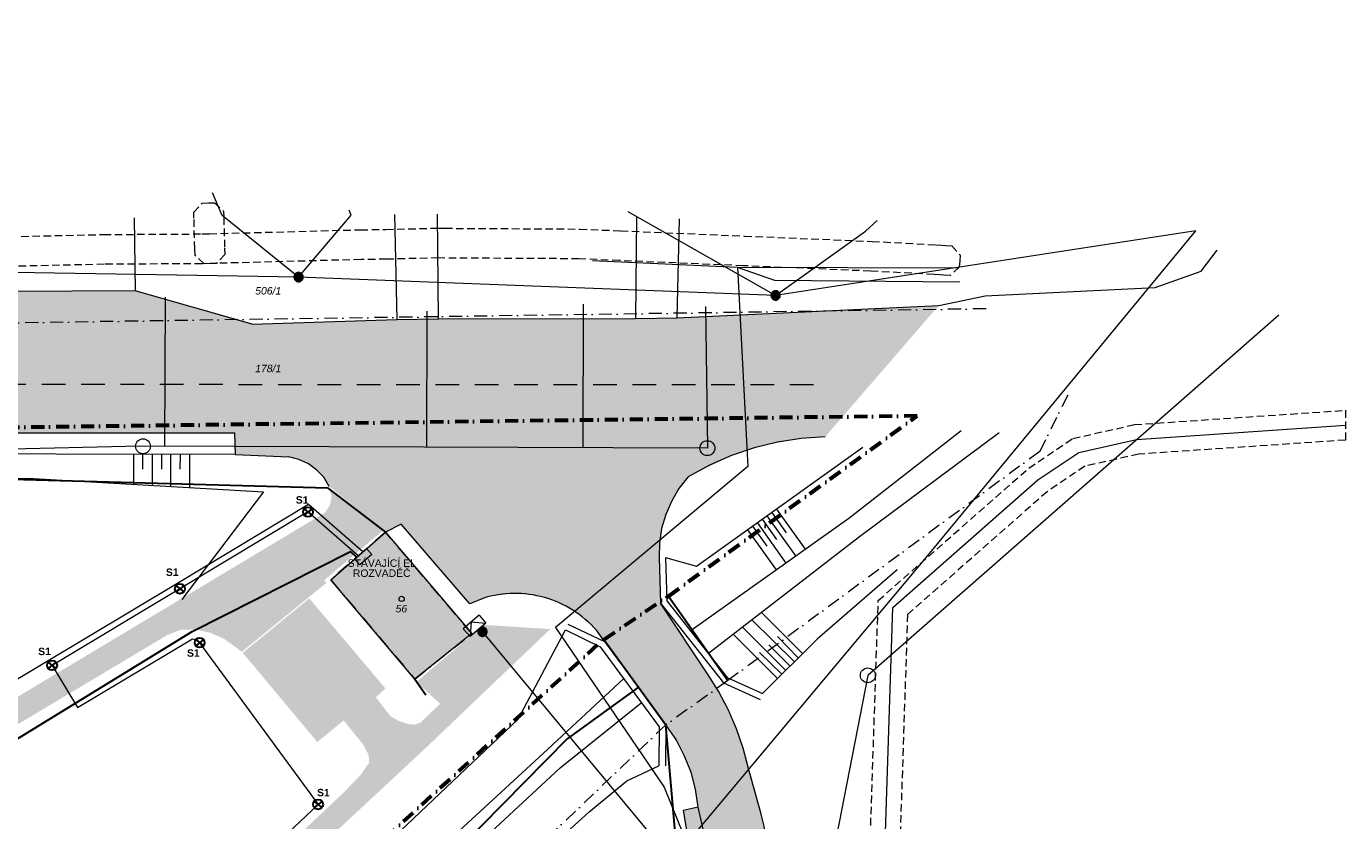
# Model space of a CAD drawing. Header units: millimetres. Extents: x 1001806 to 1216649, y -881308 to -714934.
# Tile 15 of 15: x 1106872 to 1195511, y -776622 to -723239. Entities that reach past the tile are written whole.
import ezdxf

# ---------------------------------------------------------------- set-up
doc = ezdxf.new("R2010")
doc.units = ezdxf.units.MM
doc.header["$MEASUREMENT"] = 0
for name, pattern in [('( Dashed )', [750, 500, -250]), ('ČÁRA ČERCHOVANÁ 3', [1675.694406, 881.944418, -440.972209, 0, -352.777779]), ('ČÁRA ČÁRKOVANÁ 5', [2645.833254, 1587.499976, -1058.333278])]:
    doc.linetypes.add(name, pattern=pattern)
for name, color, linetype in [('2 - INŽENÝRSKÉ SÍTĚ_ PROFESE.2D', 7, 'Continuous'), ('2 - TEXT HLAVNÍ UNIVERSÁL.2D', 7, 'Continuous'), ('2 - ČÁRA HLAVNÍ.2D', 7, 'Continuous'), ('2 - ČÁRA POMOCNÁ.2Da', 7, 'Continuous'), ('Nové_3 - SVĚTLA.3D', 7, 'Continuous')]:
    doc.layers.add(name, color=color, linetype=linetype)
doc.styles.add('GENEROVANÝ_STYL_1', font='Arial.ttf')
doc.styles.add('GENEROVANÝ_STYL_6', font='ariali.ttf')
doc.styles.add('GENEROVANÝ_STYL_7', font='arialbd.ttf')
doc.linetypes.add('KANALIZACE - SPLAŠKOVÁ', pattern='A,0,[5,SYROVICE PÓDIUM1.Shx,S=23.809524,R=0,X=0,Y=0],-3000,0', length=3000)
doc.linetypes.add('PLYNOVOD - STL', pattern='A,0,[4,SYROVICE PÓDIUM1.Shx,S=29.761905,R=0,X=0,Y=-0.106132],-3750,0', length=3750)
doc.linetypes.add('VEDENÍ - NN', pattern='A,0,[3,SYROVICE PÓDIUM1.Shx,S=23.809524,R=0,X=0,Y=0.119914],-3000,0', length=3000)
doc.linetypes.add('VODOVOD - PODZEMNÍ', pattern='A,0,[7,SYROVICE PÓDIUM1.Shx,S=198.412698,R=0,X=0,Y=0],-25750,0', length=25750)
doc.linetypes.add('ČÁRA DVOJITÁ II', pattern='A,0,[9,SYROVICE PÓDIUM1.Shx,S=1.984127,R=0,X=0,Y=-0.0625],-250,0', length=250)
doc.linetypes.add('ČÁRA SKICA', pattern='A,0,[1,SYROVICE PÓDIUM1.Shx,S=39.68254,R=0,X=0,Y=1.249e-15],-5000,0', length=5000)

msp = doc.modelspace()

# ---------------------------------------------------------------- hatches: boundary and pattern name
at = {"layer": '2 - ČÁRA HLAVNÍ.2D', "linetype": 'Continuous', "lineweight": 0}
for points in [[(1036297.423, -743516.102), (1063069.618, -743678.358), (1064270.311, -741828.643), (1063880.897, -740011.378), (1062160.986, -736279.497), (1061868.926, -734267.526), (1065243.845, -733715.856), (1065957.77, -736214.594), (1066087.575, -737577.542), (1067418.072, -742250.507), (1068391.606, -743937.967), (1085006.593, -743808.162), (1086108.418, -743384.582), (1087077.534, -742727.007), (1087905.362, -741814.967), (1088452.214, -740843.684), (1088704.452, -740104.295), (1088840.355, -738606.796), (1088738.475, -737772.249), (1087164.997, -723374.719), (1095793.9, -723238.979), (1095999.334, -736298.238), (1092470.357, -736539.106), (1092859.77, -741114.717), (1114180.173, -741017.364), (1122033.35, -743256.493), (1131768.694, -742931.982), (1150590.359, -742834.628), (1168178.88, -741990.898), (1160552.861, -750817.61), (1158930.303, -750947.415), (1156561.37, -751369.279), (1154257.338, -752083.205), (1151336.735, -753511.055), (1150610.279, -754421.696), (1150009.259, -755656.6), (1149615.042, -756779.943), (1149407.786, -757795.246), (1149389.666, -758930.396), (1149487.02, -762013.255), (1153381.157, -767919.364), (1154748.914, -770927.88), (1155920.927, -775040.043), (1156788.458, -778535.037), (1157569.33, -782650.049), (1157957.976, -785374.865), (1158457.326, -791208.829), (1158529.963, -796270.864), (1158212.525, -801982.946), (1156022.528, -814738.489), (1152667.232, -828700.36), (1150405.69, -837149.11), (1147738.244, -845240.705), (1145726.88, -850500.641), (1143094.144, -856543.443), (1139135.104, -854499.021), (1141059.854, -850695.377), (1143272.479, -845783.885), (1145662.044, -839624.047), (1147943.044, -832429.021), (1150052.405, -823605.132), (1151563.893, -812766.847), (1153272.277, -804898.713), (1153602.951, -802042.678), (1134872.504, -797187.372), (1129954.599, -794062.303), (1146938.486, -777868.213), (1148380.933, -779310.66), (1149521.025, -779914.448), (1151700.94, -780123.602), (1150992.154, -775936.864), (1152018.209, -775707.639), (1152568.084, -778168.983), (1151716.114, -774089.325), (1151077.126, -772235.366), (1149843.982, -770190.944), (1146136.952, -765141.21), (1145227.754, -763907.281), (1143972.942, -762741.853), (1142571.648, -761945.71), (1141229.198, -761515.251), (1139622.936, -761351.277), (1138126.824, -761528.747), (1136668.817, -762045.706), (1132043.475, -756704.909), (1130999.123, -757228.191), (1127225.534, -754160.078), (1126868.571, -753543.506), (1126381.804, -753056.739), (1125830.134, -752634.874), (1125181.112, -752342.814), (1124499.638, -752180.558), (1120897.56, -752018.302), (1120865.109, -750558.001), (1083304.437, -750538.896), (1068651.927, -750364.461), (1049810.885, -750556.34), (1031202.593, -750752.708), (1023544.123, -744067.772)], [(1103899.281, -771578.08), (1115107.024, -764884.066), (1116339.281, -764148.08), (1117279.281, -763788.08), (1118269.281, -763778.08), (1119239.281, -763998.08), (1120149.281, -764398.08), (1121349.281, -765268.08), (1127039.281, -760638.08), (1126889.281, -760458.08), (1130852.04, -757108.605), (1127223.902, -754345.588), (1127379.281, -754828.08), (1127269.281, -755428.08), (1126939.281, -755918.08), (1114280.213, -763504.964), (1104111.546, -769601.364)], [(1127329.175, -760428.238), (1130999.123, -757228.191), (1136799.142, -764048.091), (1132969.387, -767108.085)], [(1125882.281, -761685.08), (1130999.281, -767738.08), (1130349.281, -768328.08), (1131339.281, -769608.08), (1131919.281, -769938.08), (1132539.281, -770138.08), (1132979.281, -770168.08), (1133359.281, -770028.08), (1131013.099, -772143.628), (1129783.059, -773252.752), (1128296.335, -774627.306), (1129379.281, -773498.08), (1129909.281, -772708.08), (1129859.281, -772188.08), (1129499.281, -771508.08), (1128189.281, -769888.08), (1126419.281, -771338.08), (1121413.281, -765344.08)]]:
    msp.add_hatch(color=0, dxfattribs=at).paths.add_polyline_path(points)
h = msp.add_hatch(color=0, dxfattribs=at)
h.paths.add_polyline_path([(1072539.281, -826828.08), (1080929.281, -819278.08), (1082039.281, -811738.08), (1081999.281, -810908.08), (1081766.601, -810218.005), (1080779.281, -808038.08), (1080449.281, -807098.08), (1080539.281, -806158.08), (1080919.281, -805308.08), (1081609.281, -804628.08), (1082499.281, -804268.08), (1083509.281, -804158.08), (1086549.281, -804668.08), (1088059.281, -804568.08), (1100159.281, -801298.08), (1108208.448, -793643.964), (1122585.42, -780030.961), (1128159.023, -774765.559), (1128537.241, -774376.104), (1132782.709, -770547.974), (1133359.281, -770028.08), (1134679.281, -768768.08), (1133069.281, -767309.08), (1137597.281, -763463.08), (1142069.281, -763752.08), (1133617.602, -771818.828), (1123620.646, -781126.783), (1103988.398, -799748.019), (1082553.484, -819804.441), (1073539.281, -828018.08)])
h.paths.add_polyline_path([(1097989.281, -803308.08), (1089379.281, -805658.08), (1088369.281, -806318.08), (1088146.525, -806624.988), (1086579.281, -808888.08), (1085609.281, -809888.08), (1084739.281, -810358.08), (1083669.281, -811308.08), (1083489.281, -811668.08), (1082579.281, -817788.08)], flags=0)
h.paths.add_polyline_path([(1082605.407, -807617.111), (1082699.489, -807843.767), (1082864.741, -808046.256), (1083186.283, -808225.06), (1083489.375, -808284.455), (1083865.172, -808168.321), (1084006.633, -808073.4), (1084204.675, -807841.454), (1084316.765, -807519.244), (1084307.55, -807224.533), (1084160.174, -806887.92), (1083994.289, -806714.236), (1083759.58, -806581.254), (1083451.4, -806525.098), (1083122.955, -806589.183), (1082862.458, -806753.429), (1082676.758, -806994.71), (1082580.378, -807330.368)], flags=0)

# ---------------------------------------------------------------- linework, layer by layer
at = {"layer": '2 - INŽENÝRSKÉ SÍTĚ_ PROFESE.2D', "color": 0, "linetype": 'VODOVOD - PODZEMNÍ', "lineweight": 15}
for p, q in [((1154650.142, -739443.091), (1144919.269, -738993.627)), ((1157167.6, -740328.858), (1154650.142, -739443.091)), ((1169494.072, -739480.171), (1154650.142, -739443.091)), ((1154650.142, -739443.091), (1155349.418, -752818.612)), ((1169589.838, -740422.376), (1157167.6, -740328.858)), ((1155349.418, -752818.612), (1142419.418, -763648.612)), ((1142419.418, -763648.612), (1149725.969, -774362.673)), ((1149725.969, -774362.673), (1153794.142, -784403.091))]:
    msp.add_line(p, q, dxfattribs=at)
at = {"layer": '2 - INŽENÝRSKÉ SÍTĚ_ PROFESE.2D', "color": 0, "linetype": 'KANALIZACE - SPLAŠKOVÁ', "lineweight": 15}
for p, q in [((1116196.352, -741448.337), (1116163.419, -751468.234)), ((1144289.142, -741908.091), (1144259.717, -751559.398)), ((1133779.142, -742388.091), (1133749.108, -751526.034)), ((1152502.029, -742064.49), (1152630.142, -751588.091)), ((1191019.142, -742638.091), (1163409.142, -766858.091)), ((1114499.763, -751462.766), (1090079.142, -752008.091)), ((1152630.142, -751588.091), (1114499.763, -751462.766)), ((1163409.142, -766858.091), (1153499.142, -817758.091))]:
    msp.add_line(p, q, dxfattribs=at)
at = {"layer": '2 - INŽENÝRSKÉ SÍTĚ_ PROFESE.2D', "color": 0, "linetype": 'VEDENÍ - NN', "lineweight": 15}
for points in [[(1125165.789, -740090.66), (1120025.789, -735940.66), (1119375.789, -734430.66)], [(1125165.789, -740090.66), (1128685.789, -735930.66), (1128555.789, -735590.66)], [(1157215.789, -741320.66), (1147299.789, -735705.66)], [(1157215.789, -741320.66), (1163242.789, -736992.66), (1164038.789, -736281.66)], [(1185445.8, -736970.671), (1157215.827, -741320.656), (1125165.789, -740090.732), (1093755.782, -739570.69), (1062225.787, -739500.635)], [(1134002.043, -849640.525), (1139135.789, -840760.66), (1148315.789, -808560.66), (1150295.789, -779310.66), (1167455.789, -758770.66), (1185445.789, -736970.66)], [(1150295.789, -779310.66), (1137515.789, -763920.66), (1137215.789, -763800.66)]]:
    msp.add_lwpolyline(points, dxfattribs=at)
at = {"layer": '2 - INŽENÝRSKÉ SÍTĚ_ PROFESE.2D', "color": 0, "linetype": '( Dashed )', "lineweight": 15}
msp.add_lwpolyline([(1118204.499, -738622.303), (1118192.499, -738208.303), (1118132.499, -736138.303), (1118120.499, -735724.303), (1118689.499, -735121.303), (1119103.499, -735109.303), (1119517.499, -735097.303), (1120120.499, -735666.303), (1120132.499, -736080.303), (1120192.499, -738150.303), (1120204.499, -738564.303), (1119635.499, -739167.303), (1119221.499, -739179.303), (1118807.499, -739191.303)], close=True, dxfattribs=at)
for points in [[(1095284.499, -737599.303), (1112068.499, -737229.303), (1118650.499, -737189.303), (1119169.499, -737179.303), (1129323.499, -736909.303), (1131033.499, -736889.303), (1134561.499, -736799.303), (1134997.499, -736809.303), (1144047.499, -736859.303), (1146805.499, -736980.303), (1155114.499, -737330.303), (1163700.499, -737690.303), (1167969.499, -737921.303), (1168370.499, -737945.303), (1168641.499, -737961.303), (1169054.499, -737985.303), (1169604.499, -738605.303), (1169580.499, -739018.303), (1169556.499, -739431.303), (1168936.499, -739981.303), (1168523.499, -739957.303), (1168252.499, -739941.303), (1167855.499, -739917.303), (1163604.499, -739688.303), (1155030.499, -739328.303), (1146719.499, -738978.303), (1143997.499, -738859.303), (1134967.499, -738809.303), (1134563.499, -738799.303), (1131071.499, -738889.303), (1129361.499, -738909.303), (1119215.499, -739179.303), (1118674.499, -739189.303), (1112096.499, -739229.303), (1095280.499, -739599.303)], [(1163455.499, -781439.303), (1164107.499, -761834.303), (1174229.499, -752926.303), (1177179.499, -750935.303), (1181318.499, -750006.303), (1195511.499, -749041.303), (1195494.499, -751048.303), (1181606.499, -751992.303), (1177985.499, -752803.303), (1175455.499, -754512.303), (1166077.499, -762764.303), (1165449.499, -781639.303)]]:
    msp.add_lwpolyline(points, dxfattribs=at)
at = {"layer": '2 - INŽENÝRSKÉ SÍTĚ_ PROFESE.2D', "color": 0, "linetype": 'Continuous', "lineweight": 15}
for points in [[(1125479.956, -740096.573), (1125478.775, -740063.584), (1125474.231, -740030.834), (1125466.466, -739998.937), (1125455.174, -739967.885), (1125440.801, -739938.299), (1125423.346, -739910.179), (1125403.103, -739884.14), (1125380.372, -739860.494), (1125355.151, -739839.241), (1125327.74, -739820.691), (1125298.744, -739805.163), (1125268.162, -739792.656), (1125236.595, -739783.64), (1125204.05, -739777.809), (1125171.133, -739775.329), (1125138.297, -739776.513), (1125105.547, -739781.057), (1125073.65, -739788.822), (1125042.598, -739800.114), (1125012.86, -739814.484), (1124984.892, -739831.942), (1124958.853, -739852.184), (1124935.054, -739874.913), (1124913.801, -739900.134), (1124895.404, -739927.547), (1124879.876, -739956.544), (1124867.369, -739987.126), (1124858.2, -740018.69), (1124852.522, -740051.238), (1124850.042, -740084.155), (1124851.226, -740116.991), (1124855.617, -740149.737), (1124863.532, -740181.791), (1124874.827, -740212.689), (1124889.197, -740242.428), (1124906.502, -740270.393), (1124926.745, -740296.432), (1124949.626, -740320.233), (1124974.847, -740341.486), (1125002.108, -740359.88), (1125031.257, -740375.411), (1125061.839, -740387.918), (1125093.403, -740397.087), (1125125.948, -740402.918), (1125158.715, -740405.243), (1125191.704, -740404.062), (1125224.45, -740399.671), (1125256.351, -740391.753), (1125287.402, -740380.461), (1125317.141, -740366.091), (1125345.106, -740348.786), (1125371.145, -740328.543), (1125394.794, -740305.659), (1125416.047, -740280.438), (1125434.593, -740253.18), (1125450.124, -740224.031), (1125462.631, -740193.449), (1125471.648, -740161.882), (1125477.478, -740129.337)], [(1125401.235, -740095.021), (1125400.35, -740070.279), (1125397.017, -740045.795), (1125391.082, -740021.717), (1125382.687, -739998.506), (1125371.831, -739976.315), (1125358.815, -739955.302), (1125343.633, -739935.773), (1125326.435, -739917.883), (1125307.519, -739901.943), (1125287.036, -739888.109), (1125265.29, -739876.387), (1125242.428, -739867.084), (1125218.603, -739860.205), (1125194.269, -739855.909), (1125169.581, -739854.049), (1125144.992, -739854.938), (1125120.508, -739858.271), (1125096.43, -739864.206), (1125073.219, -739872.6), (1125050.875, -739883.454), (1125029.863, -739896.47), (1125010.334, -739911.652), (1124992.596, -739928.853), (1124976.656, -739947.769), (1124962.822, -739968.252), (1124951.1, -739989.998), (1124941.797, -740012.86), (1124934.918, -740036.685), (1124930.622, -740061.019), (1124928.762, -740085.706), (1124929.651, -740110.295), (1124932.981, -740134.933), (1124938.919, -740158.858), (1124947.313, -740182.069), (1124958.167, -740204.412), (1124971.183, -740225.425), (1124986.365, -740244.954), (1125003.566, -740262.691), (1125022.329, -740278.628), (1125042.812, -740292.463), (1125064.711, -740304.188), (1125087.573, -740313.49), (1125111.398, -740320.37), (1125135.732, -740324.665), (1125160.267, -740326.522), (1125185.008, -740325.637), (1125209.493, -740322.304), (1125233.571, -740316.369), (1125256.782, -740307.974), (1125278.973, -740297.118), (1125299.985, -740284.102), (1125319.514, -740268.92), (1125337.401, -740251.874), (1125353.341, -740232.959), (1125367.176, -740212.475), (1125378.901, -740190.577), (1125388.203, -740167.715), (1125395.083, -740143.89), (1125399.378, -740119.556)], [(1125322.515, -740093.469), (1125321.925, -740076.975), (1125319.653, -740060.6), (1125315.694, -740044.649), (1125310.048, -740029.124), (1125302.862, -740014.331), (1125294.134, -740000.27), (1125284.013, -739987.251), (1125272.647, -739975.428), (1125260.037, -739964.801), (1125246.331, -739955.527), (1125231.833, -739947.763), (1125216.542, -739941.509), (1125200.76, -739936.925), (1125184.488, -739934.009), (1125168.026, -739932.922), (1125151.688, -739933.363), (1125135.313, -739935.635), (1125119.21, -739939.59), (1125103.837, -739945.239), (1125088.891, -739952.423), (1125074.983, -739961.153), (1125061.964, -739971.275), (1125049.988, -739982.638), (1125039.362, -739995.248), (1125030.24, -740008.956), (1125022.476, -740023.455), (1125016.222, -740038.746), (1125011.638, -740054.527), (1125008.722, -740070.8), (1125007.482, -740087.258), (1125008.073, -740103.753), (1125010.348, -740119.975), (1125014.303, -740136.078), (1125019.952, -740151.451), (1125027.136, -740166.397), (1125035.714, -740180.301), (1125045.835, -740193.321), (1125057.351, -740205.299), (1125069.961, -740215.926), (1125083.517, -740225.045), (1125098.168, -740232.812), (1125113.306, -740239.062), (1125129.24, -740243.65), (1125145.513, -740246.565), (1125161.819, -740247.802), (1125178.313, -740247.212), (1125194.688, -740244.94), (1125210.638, -740240.981), (1125226.164, -740235.335), (1125240.957, -740228.149), (1125255.014, -740219.574), (1125268.034, -740209.453), (1125279.86, -740197.934), (1125290.486, -740185.324), (1125299.758, -740171.771), (1125307.525, -740157.12), (1125313.775, -740141.982), (1125318.363, -740126.047), (1125321.278, -740109.775)], [(1125243.643, -740091.914), (1125243.5, -740083.67), (1125242.289, -740075.405), (1125240.31, -740067.429), (1125237.562, -740059.744), (1125233.892, -740052.346), (1125229.606, -740045.242), (1125224.546, -740038.732), (1125218.863, -740032.82), (1125212.557, -740027.507), (1125205.627, -740022.944), (1125198.379, -740018.986), (1125190.809, -740015.937), (1125182.918, -740013.645), (1125174.707, -740012.11), (1125166.474, -740011.642), (1125158.23, -740011.785), (1125150.118, -740012.998), (1125142.142, -740014.978), (1125134.457, -740017.726), (1125126.907, -740021.393), (1125119.955, -740025.681), (1125113.445, -740030.742), (1125107.533, -740036.425), (1125102.22, -740042.73), (1125097.505, -740049.658), (1125093.699, -740056.908), (1125090.65, -740064.479), (1125088.358, -740072.37), (1125086.823, -740080.581), (1125086.202, -740088.81), (1125086.498, -740097.057), (1125087.711, -740105.17), (1125089.691, -740113.145), (1125092.436, -740120.983), (1125095.953, -740128.378), (1125100.394, -740135.333), (1125105.455, -740141.843), (1125111.138, -740147.754), (1125117.443, -740153.068), (1125124.218, -740157.78), (1125131.621, -740161.589), (1125139.192, -740164.638), (1125147.083, -740166.93), (1125155.142, -740168.462), (1125163.371, -740169.082), (1125171.618, -740168.787), (1125179.883, -740167.576), (1125187.858, -740165.597), (1125195.543, -740162.849), (1125202.938, -740159.332), (1125210.046, -740154.893), (1125216.556, -740149.833), (1125222.467, -740144.15), (1125227.781, -740137.844), (1125232.34, -740131.067), (1125236.299, -740123.819), (1125239.351, -740116.096), (1125241.643, -740108.205), (1125243.175, -740100.146)], [(1157529.754, -741331.433), (1157529.087, -741298.43), (1157525.054, -741265.614), (1157517.787, -741233.599), (1157506.98, -741202.376), (1157493.069, -741172.569), (1157476.055, -741144.18), (1157456.22, -741117.83), (1157433.859, -741093.832), (1157408.973, -741072.189), (1157381.854, -741053.215), (1157353.103, -741037.237), (1157322.719, -741024.255), (1157291.297, -741014.748), (1157258.846, -741008.412), (1157225.973, -741005.419), (1157193.122, -741006.091), (1157160.305, -741010.124), (1157128.291, -741017.392), (1157097.067, -741028.199), (1157067.109, -741042.104), (1157038.872, -741059.124), (1157012.521, -741078.958), (1156988.372, -741101.314), (1156966.728, -741126.201), (1156947.907, -741153.324), (1156931.929, -741182.076), (1156918.947, -741212.459), (1156909.288, -741243.876), (1156903.103, -741276.332), (1156900.111, -741309.206), (1156900.783, -741342.057), (1156904.663, -741374.868), (1156912.078, -741407.04), (1156922.89, -741438.111), (1156936.796, -741468.07), (1156953.663, -741496.301), (1156973.498, -741522.652), (1156996.005, -741546.807), (1157020.892, -741568.451), (1157047.864, -741587.267), (1157076.767, -741603.25), (1157107.151, -741616.232), (1157138.568, -741625.891), (1157171.018, -741632.228), (1157203.745, -741635.063), (1157236.748, -741634.395), (1157269.559, -741630.515), (1157301.579, -741623.095), (1157332.803, -741612.288), (1157362.762, -741598.383), (1157390.993, -741581.516), (1157417.344, -741561.681), (1157441.346, -741539.168), (1157462.99, -741514.281), (1157481.958, -741487.315), (1157497.942, -741458.411), (1157510.923, -741428.028), (1157520.43, -741396.605), (1157526.767, -741364.155)], [(1157451.068, -741328.656), (1157450.568, -741303.903), (1157447.617, -741279.37), (1157442.057, -741255.202), (1157434.025, -741231.864), (1157423.516, -741209.506), (1157410.829, -741188.294), (1157395.953, -741168.53), (1157379.035, -741150.375), (1157360.37, -741134.142), (1157340.105, -741119.991), (1157318.544, -741107.931), (1157295.83, -741098.273), (1157272.115, -741091.024), (1157247.85, -741086.35), (1157223.195, -741084.105), (1157198.595, -741084.611), (1157174.062, -741087.562), (1157149.894, -741093.122), (1157126.555, -741101.153), (1157104.046, -741111.657), (1157082.833, -741124.345), (1157063.07, -741139.221), (1157045.066, -741156.144), (1157028.834, -741174.809), (1157014.682, -741195.074), (1157002.622, -741216.635), (1156992.965, -741239.349), (1156985.715, -741263.064), (1156981.042, -741287.328), (1156978.797, -741311.984), (1156979.303, -741336.584), (1156982.248, -741361.27), (1156987.813, -741385.285), (1156995.845, -741408.623), (1157006.349, -741431.133), (1157019.036, -741452.346), (1157033.912, -741472.109), (1157050.835, -741490.112), (1157069.348, -741506.34), (1157089.613, -741520.491), (1157111.326, -741532.556), (1157134.04, -741542.214), (1157157.756, -741549.463), (1157182.02, -741554.137), (1157206.523, -741556.376), (1157231.275, -741555.876), (1157255.809, -741552.925), (1157279.976, -741547.365), (1157303.315, -741539.334), (1157325.672, -741528.824), (1157346.885, -741516.137), (1157366.648, -741501.261), (1157384.799, -741484.496), (1157401.031, -741465.831), (1157415.183, -741445.566), (1157427.248, -741423.852), (1157436.905, -741401.138), (1157444.155, -741377.423), (1157448.829, -741353.159)], [(1157372.381, -741325.878), (1157372.048, -741309.376), (1157370.032, -741292.968), (1157366.322, -741276.958), (1157360.918, -741261.346), (1157353.963, -741246.443), (1157345.455, -741232.249), (1157335.538, -741219.073), (1157324.358, -741207.075), (1157311.914, -741196.253), (1157298.355, -741186.766), (1157283.98, -741178.777), (1157268.788, -741172.286), (1157253.079, -741167.456), (1157236.854, -741164.288), (1157220.412, -741162.944), (1157204.068, -741163.131), (1157187.66, -741165.147), (1157171.497, -741168.852), (1157156.038, -741174.261), (1157140.982, -741181.211), (1157126.94, -741189.723), (1157113.765, -741199.64), (1157101.614, -741210.815), (1157090.792, -741223.259), (1157081.458, -741236.823), (1157073.469, -741251.199), (1157066.978, -741266.391), (1157062.148, -741282.099), (1157058.98, -741298.325), (1157057.483, -741314.762), (1157057.817, -741331.263), (1157059.839, -741347.519), (1157063.543, -741363.681), (1157068.952, -741379.141), (1157075.902, -741394.196), (1157084.262, -741408.233), (1157094.18, -741421.408), (1157105.507, -741433.565), (1157117.95, -741444.386), (1157131.363, -741453.716), (1157145.891, -741461.71), (1157160.93, -741468.195), (1157176.791, -741473.03), (1157193.016, -741476.199), (1157209.301, -741477.69), (1157225.802, -741477.356), (1157242.211, -741475.34), (1157258.221, -741471.63), (1157273.832, -741466.226), (1157288.735, -741459.271), (1157302.924, -741450.916), (1157316.1, -741440.999), (1157328.104, -741429.666), (1157338.926, -741417.223), (1157348.407, -741403.816), (1157356.402, -741389.288), (1157362.887, -741374.249), (1157367.722, -741358.388), (1157370.891, -741342.162)], [(1157293.543, -741323.095), (1157293.528, -741314.849), (1157292.447, -741306.566), (1157290.592, -741298.561), (1157287.963, -741290.834), (1157284.409, -741283.38), (1157280.235, -741276.209), (1157275.276, -741269.622), (1157269.686, -741263.622), (1157263.464, -741258.211), (1157256.606, -741253.542), (1157249.421, -741249.471), (1157241.898, -741246.304), (1157234.044, -741243.889), (1157225.858, -741242.226), (1157217.634, -741241.631), (1157209.389, -741241.645), (1157201.258, -741242.732), (1157193.253, -741244.587), (1157185.526, -741247.215), (1157177.919, -741250.764), (1157170.901, -741254.944), (1157164.313, -741259.903), (1157158.314, -741265.493), (1157152.903, -741271.714), (1157148.081, -741278.568), (1157144.162, -741285.758), (1157140.996, -741293.28), (1157138.581, -741301.135), (1157136.918, -741309.321), (1157136.17, -741317.539), (1157136.337, -741325.79), (1157137.424, -741333.921), (1157139.279, -741341.926), (1157141.902, -741349.805), (1157145.303, -741357.254), (1157149.635, -741364.278), (1157154.594, -741370.865), (1157160.184, -741376.865), (1157166.406, -741382.276), (1157173.107, -741387.093), (1157180.45, -741391.016), (1157187.972, -741394.183), (1157195.826, -741396.598), (1157203.86, -741398.255), (1157212.078, -741399.003), (1157220.329, -741398.837), (1157228.612, -741397.755), (1157236.617, -741395.9), (1157244.344, -741393.272), (1157251.793, -741389.87), (1157258.969, -741385.543), (1157265.557, -741380.584), (1157271.556, -741374.994), (1157276.967, -741368.773), (1157281.632, -741362.067), (1157285.702, -741354.881), (1157288.874, -741347.207), (1157291.289, -741339.352), (1157292.947, -741331.319)], [(1137736.641, -763698.603), (1137711.919, -763676.729), (1137685.054, -763657.456), (1137656.586, -763641.106), (1137626.301, -763627.894), (1137594.956, -763617.926), (1137562.549, -763611.2), (1137529.73, -763607.929), (1137496.93, -763608.111), (1137464.15, -763611.746), (1137431.82, -763618.831), (1137400.586, -763629.146), (1137370.45, -763642.693), (1137342.166, -763659.358), (1137315.516, -763678.927), (1137291.038, -763701.074), (1137269.271, -763725.688), (1137249.998, -763752.553), (1137233.648, -763781.021), (1137220.437, -763811.306), (1137210.361, -763842.76), (1137203.742, -763875.058), (1137200.472, -763907.877), (1137200.546, -763940.785), (1137204.181, -763973.566), (1137211.373, -764005.787), (1137221.688, -764037.021), (1137235.235, -764067.157), (1137251.793, -764095.55), (1137271.47, -764122.092), (1137293.616, -764146.569), (1137318.23, -764168.336), (1137344.988, -764187.717), (1137373.672, -764204.066), (1137403.848, -764217.17), (1137435.302, -764227.246), (1137467.493, -764233.973), (1137500.312, -764237.244), (1137533.327, -764237.061), (1137566.108, -764233.426), (1137598.222, -764226.343), (1137629.563, -764215.919), (1137659.699, -764202.372), (1137688.092, -764185.814), (1137714.742, -764166.245), (1137739.004, -764144.099), (1137760.878, -764119.377), (1137780.259, -764092.619), (1137796.501, -764064.044), (1137809.713, -764033.759), (1137819.789, -764002.305), (1137826.515, -763970.114), (1137829.786, -763937.295), (1137829.496, -763904.388), (1137825.861, -763871.607), (1137818.885, -763839.385), (1137808.461, -763808.044), (1137794.914, -763777.908), (1137778.249, -763749.623), (1137758.68, -763722.973)], [(1137681.277, -763754.585), (1137662.735, -763738.18), (1137642.694, -763723.724), (1137621.154, -763711.436), (1137598.549, -763701.527), (1137574.986, -763694.104), (1137550.789, -763689.06), (1137526.174, -763686.607), (1137501.359, -763686.744), (1137476.773, -763689.47), (1137452.634, -763694.783), (1137429.154, -763702.466), (1137406.66, -763712.625), (1137385.258, -763725.152), (1137365.378, -763739.829), (1137347.02, -763756.439), (1137330.722, -763774.872), (1137316.267, -763794.913), (1137303.978, -763816.453), (1137294.069, -763839.058), (1137286.539, -763862.73), (1137281.494, -763886.927), (1137279.041, -763911.541), (1137279.286, -763936.248), (1137282.012, -763960.834), (1137287.325, -763984.974), (1137295.008, -764008.453), (1137305.168, -764030.947), (1137317.695, -764052.349), (1137332.371, -764072.229), (1137348.981, -764090.587), (1137367.414, -764106.885), (1137387.564, -764121.448), (1137408.995, -764133.629), (1137431.601, -764143.538), (1137455.272, -764151.068), (1137479.469, -764156.113), (1137504.083, -764158.566), (1137528.791, -764158.321), (1137553.269, -764155.703), (1137577.408, -764150.39), (1137600.995, -764142.599), (1137623.489, -764132.439), (1137644.891, -764119.913), (1137664.771, -764105.236), (1137683.022, -764088.734), (1137699.428, -764070.193), (1137713.883, -764050.152), (1137726.171, -764028.612), (1137736.08, -764006.006), (1137743.503, -763982.443), (1137748.548, -763958.246), (1137751.001, -763933.632), (1137750.971, -763908.924), (1137748.245, -763884.338), (1137742.933, -763860.199), (1137735.141, -763836.612), (1137724.982, -763814.118), (1137712.455, -763792.716), (1137697.778, -763772.836)], [(1137625.912, -763810.567), (1137613.551, -763799.63), (1137600.118, -763789.994), (1137585.831, -763781.873), (1137570.688, -763775.267), (1137555.016, -763770.283), (1137538.812, -763766.92), (1137522.403, -763765.285), (1137506.003, -763765.376), (1137489.612, -763767.193), (1137473.447, -763770.735), (1137457.831, -763775.893), (1137442.763, -763782.666), (1137428.566, -763790.945), (1137415.241, -763800.73), (1137403.111, -763811.911), (1137392.173, -763824.056), (1137382.536, -763837.489), (1137374.308, -763851.885), (1137367.81, -763866.919), (1137362.718, -763882.7), (1137359.462, -763898.795), (1137357.827, -763915.204), (1137357.811, -763931.713), (1137359.628, -763948.103), (1137363.278, -763964.16), (1137368.436, -763979.776), (1137375.209, -763994.844), (1137383.488, -764009.041), (1137393.272, -764022.366), (1137404.346, -764034.605), (1137416.707, -764045.542), (1137430.031, -764055.071), (1137444.427, -764063.299), (1137459.461, -764069.798), (1137475.242, -764074.889), (1137491.23, -764078.253), (1137507.639, -764079.888), (1137524.255, -764079.796), (1137540.645, -764077.979), (1137556.595, -764074.438), (1137572.318, -764069.172), (1137587.279, -764062.507), (1137601.583, -764054.119), (1137614.908, -764044.335), (1137627.04, -764033.37), (1137637.977, -764021.009), (1137647.613, -764007.576), (1137655.734, -763993.288), (1137662.34, -763978.146), (1137667.324, -763962.473), (1137670.795, -763946.377), (1137672.431, -763929.968), (1137672.231, -763913.461), (1137670.414, -763897.07), (1137666.98, -763881.012), (1137661.714, -763865.289), (1137655.049, -763850.328), (1137646.662, -763836.024), (1137636.877, -763822.699)], [(1137570.44, -763866.658), (1137564.367, -763861.081), (1137557.542, -763856.264), (1137550.399, -763852.203), (1137542.935, -763848.9), (1137535.045, -763846.462), (1137526.943, -763844.672), (1137518.738, -763843.855), (1137510.538, -763843.9), (1137502.343, -763844.809), (1137494.261, -763846.688), (1137486.399, -763849.213), (1137478.973, -763852.599), (1137471.874, -763856.739), (1137465.104, -763861.632), (1137459.093, -763867.276), (1137453.516, -763873.349), (1137448.806, -763880.065), (1137444.745, -763887.208), (1137441.442, -763894.672), (1137438.897, -763902.67), (1137437.215, -763910.664), (1137436.397, -763918.869), (1137436.442, -763927.069), (1137437.351, -763935.264), (1137439.123, -763943.454), (1137441.755, -763951.208), (1137445.141, -763958.634), (1137449.281, -763965.733), (1137454.174, -763972.503), (1137459.711, -763978.623), (1137465.891, -763984.091), (1137472.607, -763988.801), (1137479.751, -763992.862), (1137487.322, -763996.273), (1137495.105, -763998.819), (1137503.206, -764000.392), (1137511.411, -764001.21), (1137519.611, -764001.165), (1137527.806, -764000.256), (1137535.889, -763998.593), (1137543.75, -763995.852), (1137551.177, -763992.466), (1137558.275, -763988.326), (1137564.938, -763983.542), (1137571.058, -763978.005), (1137576.526, -763971.825), (1137581.344, -763965), (1137585.404, -763957.856), (1137588.707, -763950.393), (1137591.254, -763942.61), (1137592.935, -763934.401), (1137593.752, -763926.196), (1137593.707, -763917.996), (1137592.798, -763909.801), (1137591.028, -763901.826), (1137588.502, -763893.964), (1137585.008, -763886.43), (1137580.868, -763879.332), (1137576.084, -763872.669)]]:
    msp.add_lwpolyline(points, close=True, dxfattribs=at)
at = {"layer": '2 - INŽENÝRSKÉ SÍTĚ_ PROFESE.2D', "color": 0, "linetype": 'PLYNOVOD - STL', "lineweight": 15}
msp.add_lwpolyline([(1150998.086, -839316.82), (1152702.499, -834509.303), (1152959.499, -833628.303), (1153482.499, -831839.303), (1153692.499, -831129.303), (1154822.499, -827699.303), (1156432.499, -821699.303), (1156502.499, -821459.303), (1158302.499, -814729.303), (1160252.499, -807029.303), (1160392.499, -806189.303), (1162672.499, -792159.303), (1162962.499, -790359.303), (1162992.499, -790189.303), (1163562.499, -786839.303), (1164452.499, -781539.303), (1165092.499, -762299.303), (1174842.499, -753719.303), (1177582.499, -751869.303), (1181462.499, -750999.303), (1195502.837, -750044.914)], dxfattribs=at)
at = {"layer": '2 - INŽENÝRSKÉ SÍTĚ_ PROFESE.2D', "color": 0, "linetype": 'Continuous', "lineweight": 15}
for points in [[(1137288.217, -762811.031), (1136229.886, -763727.508)], [(1137288.217, -762811.031), (1137746.455, -763340.196), (1136688.124, -764256.673), (1136229.886, -763727.508)], [(1136759.052, -763269.27), (1136688.124, -764256.673)], [(1136759.052, -763269.27), (1137746.455, -763340.196)]]:
    msp.add_lwpolyline(points, dxfattribs=at)
for centre in [(1114709.142, -751458.091), (1152630.142, -751588.091), (1163409.142, -766858.091)]:
    msp.add_circle(centre, 500, dxfattribs=at)
at = {"layer": '2 - ČÁRA HLAVNÍ.2D', "color": 0, "linetype": 'ČÁRA DVOJITÁ II', "lineweight": 15}
for p, q in [((1125837.975, -755382.918), (1116980.257, -760697.181)), ((1125790.383, -755877.939), (1117186.045, -761040.184)), ((1129164.149, -758828.214), (1125790.383, -755877.939)), ((1129471.426, -758560.281), (1125837.975, -755382.918)), ((1116980.257, -760697.181), (1102453.184, -769405.719)), ((1117186.045, -761040.184), (1108602.335, -766185.857)), ((1110306.352, -769028.398), (1118038.935, -764392.95)), ((1118038.935, -764392.95), (1118254.134, -764457.893)), ((1118511.507, -764664.145), (1126473.249, -775533.337)), ((1108602.335, -766185.857), (1110306.352, -769028.398)), ((1126473.249, -775533.337), (1117697.208, -783823.477))]:
    msp.add_line(p, q, dxfattribs=at)
at = {"layer": '2 - ČÁRA HLAVNÍ.2D', "color": 0, "linetype": 'Continuous', "lineweight": 30}
for p, q in [((1125533.01, -755671.686), (1126047.755, -756084.192)), ((1126047.755, -755671.686), (1125533.01, -756084.192)), ((1116928.673, -760833.932), (1117443.418, -761246.437)), ((1117443.418, -760833.932), (1116928.673, -761246.437)), ((1118254.134, -764457.893), (1118768.879, -764870.398)), ((1118768.879, -764457.893), (1118254.134, -764870.398)), ((1108344.963, -765979.604), (1108859.708, -766392.11)), ((1108859.708, -765979.604), (1108344.963, -766392.11)), ((1126215.876, -775327.084), (1126730.621, -775739.59)), ((1126730.621, -775327.084), (1126215.876, -775739.59))]:
    msp.add_line(p, q, dxfattribs=at)
at = {"layer": '2 - ČÁRA HLAVNÍ.2D', "color": 0, "linetype": 'VEDENÍ - NN', "lineweight": 30}
for p, q in [((1118014.289, -763900.616), (1128659.946, -758523.619)), ((1129057.519, -758921.192), (1128659.946, -758523.619)), ((1094995.896, -778019.836), (1118014.289, -763900.616))]:
    msp.add_line(p, q, dxfattribs=at)
at = {"layer": '2 - ČÁRA HLAVNÍ.2D', "color": 0, "linetype": 'ČÁRA ČERCHOVANÁ 3', "lineweight": 15}
for points in [[(1171349.139, -742218.202), (1077139.128, -743588.391), (1072919.2, -743498.08)], [(1176839.42, -748018.221), (1174959.114, -751808.113), (1153999.175, -767208.274), (1149829.342, -770188.188)], [(1130999.123, -757228.191), (1127329.175, -760428.238), (1132969.387, -767108.085)], [(1132969.387, -767108.085), (1136799.142, -764048.091), (1130999.123, -757228.191)], [(1149829.342, -770188.188), (1131369.187, -787828.135), (1081269.098, -834648.096), (1037609.32, -875148.396), (1036549.223, -876258.235), (1032629.156, -881308.249)]]:
    msp.add_lwpolyline(points, dxfattribs=at)
at = {"layer": '2 - ČÁRA HLAVNÍ.2D', "color": 0, "linetype": 'ČÁRA ČERCHOVANÁ 3', "lineweight": 60}
for points in [[(1166729.162, -749418.396), (1079029.312, -750538.113)], [(1145669.387, -764438.263), (1150009.259, -761528.199), (1166729.162, -749418.396)]]:
    msp.add_lwpolyline(points, dxfattribs=at)
at = {"layer": '2 - ČÁRA HLAVNÍ.2D', "color": 0, "linetype": 'Continuous', "lineweight": 30}
for points in [[(1078919.245, -752928.182), (1127109.395, -754258.155)], [(1127109.395, -754258.155), (1130999.123, -757228.191)], [(1150009.259, -761528.199), (1153999.175, -767208.274)], [(1145669.387, -764438.263), (1147999.131, -767658.066)], [(1132969.387, -767108.085), (1133719.392, -768158.305)], [(1147999.131, -767658.066), (1149829.342, -770188.188)], [(1152589.123, -801888.094), (1149829.342, -770188.188)]]:
    msp.add_lwpolyline(points, dxfattribs=at)
at = {"layer": '2 - ČÁRA HLAVNÍ.2D', "color": 0, "linetype": 'Continuous', "lineweight": 15, "flags": 128}
for points in [[(1127329.175, -760428.238), (1130999.123, -757228.191), (1136799.142, -764048.091), (1132969.387, -767108.085)], [(1128929.406, -759032.901), (1129731.387, -758333.605), (1130081.035, -758734.596), (1129279.054, -759433.892)]]:
    msp.add_lwpolyline(points, close=True, dxfattribs=at)
at = {"layer": '2 - ČÁRA HLAVNÍ.2D', "color": 0, "linetype": 'Continuous', "lineweight": 0}
msp.add_lwpolyline([(1132260.286, -761720.823, -0.414213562), (1132085.273, -761895.836, -0.414213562), (1131910.26, -761720.823, -0.414213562), (1132085.273, -761545.81, -0.414213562)], format="xyb", close=True, dxfattribs=at)
at = {"layer": '2 - ČÁRA HLAVNÍ.2D', "color": 5, "linetype": 'ČÁRA ČERCHOVANÁ 3', "lineweight": 60}
msp.add_lwpolyline([(1077579.395, -825998.338), (1106169.212, -800358.096), (1145669.387, -764438.263)], dxfattribs=at)
at = {"layer": '2 - ČÁRA HLAVNÍ.2D', "color": 0, "linetype": 'ČÁRA SKICA', "lineweight": 30}
for points in [[(1147999.131, -767658.066), (1143209.114, -771118.11)], [(1143209.114, -771118.11), (1125839.395, -788758.057)]]:
    msp.add_lwpolyline(points, dxfattribs=at)
at = {"layer": '2 - ČÁRA HLAVNÍ.2D', "color": 0, "linetype": 'Continuous', "lineweight": 30}
for centre in [(1125790.383, -755877.939), (1117186.045, -761040.184), (1118511.507, -764664.145), (1108602.335, -766185.857), (1126473.249, -775533.337)]:
    msp.add_circle(centre, 329.819, dxfattribs=at)
at = {"layer": '2 - ČÁRA POMOCNÁ.2Da', "color": 0, "linetype": 'ČÁRA ČÁRKOVANÁ 5', "lineweight": 15}
msp.add_line((1031175.25, -747252.815), (1160525.518, -747317.717), dxfattribs=at)
at = {"layer": '2 - ČÁRA POMOCNÁ.2Da', "color": 0, "linetype": 'Continuous', "lineweight": 15}
for p, q in [((1152018.209, -775707.639), (1150992.154, -775936.864)), ((1150992.154, -775936.864), (1151700.94, -780123.602))]:
    msp.add_line(p, q, dxfattribs=at)
for points in [[(1114115.271, -736117.241), (1114180.173, -741017.364)], [(1114115.271, -736117.241), (1114180.173, -741017.364)], [(1114115.271, -736117.241), (1114180.173, -741017.364)], [(1131606.438, -735890.083), (1131768.694, -742931.982)], [(1134559.493, -742899.53), (1134494.59, -735857.632)], [(1147864.463, -736084.79), (1147799.56, -742867.079)], [(1150590.359, -742834.628), (1150752.614, -736182.143)], [(1122033.35, -743256.493), (1114180.173, -741017.364), (1092859.77, -741114.717), (1092567.71, -738226.565)], [(1150590.359, -742834.628), (1168178.88, -741990.898), (1171294.19, -741341.875), (1182716.993, -740790.206), (1185799.852, -739686.867), (1186870.74, -738291.468)], [(1122033.35, -743256.493), (1131768.694, -742931.982), (1134559.493, -742899.53), (1147799.56, -742867.079), (1150590.359, -742834.628)], [(1084909.24, -750558.001), (1120865.109, -750558.001), (1120897.56, -752018.302)], [(1151531.442, -763830.519), (1162142.967, -756301.854), (1169671.633, -750395.745)], [(1152699.683, -765355.723), (1162856.892, -757534.997), (1172235.273, -750525.55)], [(1160552.861, -750817.61), (1158930.303, -750947.415), (1157340.197, -751174.573), (1155782.542, -751563.986), (1154257.338, -752083.205), (1152764.586, -752732.228), (1151336.735, -753511.055)], [(1151888.405, -759514.517), (1163084.05, -751531.535)], [(1120897.56, -752018.302), (1084779.435, -751953.4)], [(1114082.82, -753997.822), (1114082.82, -752018.302)], [(1114082.82, -753997.822), (1114082.82, -752018.302)], [(1114082.82, -753997.822), (1114082.82, -752018.302)], [(1114699.391, -752991.837), (1114699.391, -752018.302)], [(1114699.391, -752991.837), (1114699.391, -752018.302)], [(1114699.391, -752991.837), (1114699.391, -752018.302)], [(1115348.414, -754095.176), (1115348.414, -752018.302)], [(1115348.414, -754095.176), (1115348.414, -752018.302)], [(1115348.414, -754095.176), (1115348.414, -752018.302)], [(1115964.986, -752991.837), (1115964.986, -752018.302)], [(1115964.986, -752991.837), (1115964.986, -752018.302)], [(1115964.986, -752991.837), (1115964.986, -752018.302)], [(1116581.558, -754160.078), (1116581.558, -752018.302)], [(1116581.558, -754160.078), (1116581.558, -752018.302)], [(1116581.558, -754160.078), (1116581.558, -752018.302)], [(1117198.13, -752991.837), (1117230.581, -752018.302)], [(1117198.13, -752991.837), (1117230.581, -752018.302)], [(1117198.13, -752991.837), (1117230.581, -752018.302)], [(1117847.153, -754224.98), (1117847.153, -752018.302)], [(1117847.153, -754224.98), (1117847.153, -752018.302)], [(1117847.153, -754224.98), (1117847.153, -752018.302)], [(1120897.56, -752018.302), (1124499.638, -752180.558)], [(1127225.534, -754160.078), (1126868.571, -753543.506), (1126381.804, -753056.739), (1125830.134, -752634.874), (1125181.112, -752342.814), (1124499.638, -752180.558)], [(1088900.731, -753932.92), (1106976.019, -753608.409), (1122812.178, -754517.041)], [(1088900.731, -753932.92), (1106976.019, -753608.409), (1122812.178, -754517.041)], [(1088900.731, -753932.92), (1106976.019, -753608.409), (1122812.178, -754517.041)], [(1151336.735, -753511.055), (1150720.163, -754289.883), (1150233.396, -755133.612), (1149843.982, -756042.244), (1149551.922, -756983.328), (1149422.118, -757956.862), (1149389.666, -758930.396)], [(1151336.735, -753511.055), (1150720.163, -754289.883), (1150233.396, -755133.612), (1149843.982, -756042.244), (1149551.922, -756983.328), (1149422.118, -757956.862), (1149389.666, -758930.396)], [(1151336.735, -753511.055), (1150720.163, -754289.883), (1150233.396, -755133.612), (1149843.982, -756042.244), (1149551.922, -756983.328), (1149422.118, -757956.862), (1149389.666, -758930.396)], [(1122812.178, -754517.041), (1117327.934, -761753.646)], [(1122812.178, -754517.041), (1117327.934, -761753.646)], [(1122812.178, -754517.041), (1117327.934, -761753.646)], [(1156950.783, -755912.44), (1157924.318, -757275.388)], [(1156950.783, -755912.44), (1157924.318, -757275.388)], [(1156950.783, -755912.44), (1157924.318, -757275.388)], [(1157275.295, -755685.282), (1159189.912, -758378.727)], [(1157275.295, -755685.282), (1159189.912, -758378.727)], [(1157275.295, -755685.282), (1159189.912, -758378.727)], [(1136668.817, -762045.706), (1132043.475, -756704.909), (1130999.123, -757228.191)], [(1155652.738, -756821.072), (1156626.272, -758184.02)], [(1155652.738, -756821.072), (1156626.272, -758184.02)], [(1155652.738, -756821.072), (1156626.272, -758184.02)], [(1155977.249, -756593.914), (1157891.867, -759319.81)], [(1155977.249, -756593.914), (1157891.867, -759319.81)], [(1155977.249, -756593.914), (1157891.867, -759319.81)], [(1156301.76, -756366.756), (1157275.295, -757729.704)], [(1156301.76, -756366.756), (1157275.295, -757729.704)], [(1156301.76, -756366.756), (1157275.295, -757729.704)], [(1156626.272, -756139.598), (1158540.889, -758833.043)], [(1156626.272, -756139.598), (1158540.889, -758833.043)], [(1156626.272, -756139.598), (1158540.889, -758833.043)], [(1155328.226, -757080.681), (1157242.844, -759774.126)], [(1155328.226, -757080.681), (1157242.844, -759774.126)], [(1155328.226, -757080.681), (1157242.844, -759774.126)], [(1149389.666, -758930.396), (1149487.02, -762013.255), (1153705.669, -767367.694), (1156171.956, -768471.033)], [(1149811.531, -758930.396), (1149908.885, -761851), (1153965.278, -767010.732), (1156334.212, -768081.62)], [(1149811.531, -758930.396), (1151888.405, -759514.517)], [(1165388.081, -759774.126), (1160001.191, -764414.64), (1156334.212, -768081.62)], [(1165388.081, -759774.126), (1160001.191, -764414.64), (1156334.212, -768081.62)], [(1165388.081, -759774.126), (1160001.191, -764414.64), (1156334.212, -768081.62)], [(1152634.781, -766751.123), (1149487.02, -762013.255)], [(1158475.987, -765939.844), (1155620.286, -763116.594)], [(1158475.987, -765939.844), (1155620.286, -763116.594)], [(1158475.987, -765939.844), (1155620.286, -763116.594)], [(1159027.657, -765388.174), (1156269.309, -762629.827)], [(1159027.657, -765388.174), (1156269.309, -762629.827)], [(1159027.657, -765388.174), (1156269.309, -762629.827)], [(1139913.932, -769801.53), (1143094.144, -763798.068)], [(1143094.144, -763798.068), (1145430.627, -764933.858), (1149389.666, -770320.749), (1149357.215, -772949.291)], [(1143256.4, -763408.655), (1145722.687, -764576.896), (1149843.982, -770190.944), (1149811.531, -772949.291)], [(1157891.867, -766523.965), (1154971.263, -763603.361)], [(1157891.867, -766523.965), (1154971.263, -763603.361)], [(1157891.867, -766523.965), (1154971.263, -763603.361)], [(1157340.197, -767075.634), (1154354.692, -764090.129)], [(1157340.197, -767075.634), (1154354.692, -764090.129)], [(1157340.197, -767075.634), (1154354.692, -764090.129)], [(1158183.927, -766231.904), (1156756.076, -764804.054)], [(1158183.927, -766231.904), (1156756.076, -764804.054)], [(1158183.927, -766231.904), (1156756.076, -764804.054)], [(1158735.596, -765680.235), (1157340.197, -764252.384)], [(1158735.596, -765680.235), (1157340.197, -764252.384)], [(1158735.596, -765680.235), (1157340.197, -764252.384)], [(1157632.257, -766783.574), (1156139.505, -765323.272)], [(1157632.257, -766783.574), (1156139.505, -765323.272)], [(1157632.257, -766783.574), (1156139.505, -765323.272)], [(1141601.391, -772105.562), (1147020.733, -767075.634)], [(1155393.128, -773111.547), (1155036.166, -771748.599), (1154581.85, -770450.553), (1154030.18, -769152.507), (1153381.157, -767919.364), (1152634.781, -766751.123)], [(1155393.128, -773111.547), (1155036.166, -771748.599), (1154581.85, -770450.553), (1154030.18, -769152.507), (1153381.157, -767919.364), (1152634.781, -766751.123)], [(1155393.128, -773111.547), (1155036.166, -771748.599), (1154581.85, -770450.553), (1154030.18, -769152.507), (1153381.157, -767919.364), (1152634.781, -766751.123)], [(1142737.181, -773079.096), (1148188.974, -768698.191)], [(1117944.506, -790667.617), (1139913.932, -769801.53)], [(1117944.506, -790667.617), (1139913.932, -769801.53)], [(1117944.506, -790667.617), (1139913.932, -769801.53)], [(1152018.209, -775707.639), (1151823.502, -774506.946), (1151531.442, -773371.156), (1151077.126, -772235.366), (1150525.456, -771164.478), (1149843.982, -770190.944)], [(1152018.209, -775707.639), (1151823.502, -774506.946), (1151531.442, -773371.156), (1151077.126, -772235.366), (1150525.456, -771164.478), (1149843.982, -770190.944)], [(1152018.209, -775707.639), (1151823.502, -774506.946), (1151531.442, -773371.156), (1151077.126, -772235.366), (1150525.456, -771164.478), (1149843.982, -770190.944)], [(1087635.136, -821690.912), (1102010.993, -808321.04), (1119859.124, -792127.919), (1141601.391, -772105.562)], [(1142737.181, -773079.096), (1121189.621, -793069.002), (1103503.746, -809911.147), (1089387.498, -823021.409), (1070825.442, -840415.224)], [(1144684.25, -776032.15), (1147215.44, -773955.277), (1149357.215, -772949.291)], [(1144684.25, -776032.15), (1122974.434, -795762.447)]]:
    msp.add_lwpolyline(points, dxfattribs=at)
for points in [[(1145722.687, -764576.896), (1145171.017, -763830.519, 0.143957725), (1141674.406, -761626.884, 0.072097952), (1139622.936, -761351.277, 0.075286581), (1137544.998, -761688.744), (1136668.817, -762045.706)], [(1156074.602, -814162.247), (1156820.979, -811046.937, 0.028702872), (1158176.017, -802365.748, 0.028487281), (1158532.777, -793586.598, 0.028647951), (1157887.607, -784824.484, 0.014496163), (1157188.158, -780485.753, 0.014669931), (1156236.858, -776194.406), (1155393.128, -773111.547)], [(1156074.602, -814162.247), (1156820.979, -811046.937, 0.028702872), (1158176.017, -802365.748, 0.028487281), (1158532.777, -793586.598, 0.028647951), (1157887.607, -784824.484, 0.014496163), (1157188.158, -780485.753, 0.014669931), (1156236.858, -776194.406), (1155393.128, -773111.547)], [(1156074.602, -814162.247), (1156820.979, -811046.937, 0.028702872), (1158176.017, -802365.748, 0.028487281), (1158532.777, -793586.598, 0.028647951), (1157887.607, -784824.484, 0.014496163), (1157188.158, -780485.753, 0.014669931), (1156236.858, -776194.406), (1155393.128, -773111.547)], [(1151563.893, -812766.847), (1152342.721, -809748.891, 0.025772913), (1153666.144, -802059.059, 0.026268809), (1154184.932, -794269.897, 0.013430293), (1154134.078, -790366.541, 0.013683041), (1153871.854, -786472.521, 0.013970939), (1153394.857, -782599.226, 0.014288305), (1152699.683, -778758.047), (1152018.209, -775707.639)], [(1151563.893, -812766.847), (1152342.721, -809748.891, 0.025772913), (1153666.144, -802059.059, 0.026268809), (1154184.932, -794269.897, 0.013430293), (1154134.078, -790366.541, 0.013683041), (1153871.854, -786472.521, 0.013970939), (1153394.857, -782599.226, 0.014288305), (1152699.683, -778758.047), (1152018.209, -775707.639)], [(1151563.893, -812766.847), (1152342.721, -809748.891, 0.025772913), (1153666.144, -802059.059, 0.026268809), (1154184.932, -794269.897, 0.013430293), (1154134.078, -790366.541, 0.013683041), (1153871.854, -786472.521, 0.013970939), (1153394.857, -782599.226, 0.014288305), (1152699.683, -778758.047), (1152018.209, -775707.639)]]:
    msp.add_lwpolyline(points, format="xyb", dxfattribs=at)

# ---------------------------------------------------------------- texts
at = {"layer": '2 - TEXT HLAVNÍ UNIVERSÁL.2D', "color": 0, "linetype": 'Continuous', "lineweight": 0, "char_height": 500, "attachment_point": 2, "style": 'GENEROVANÝ_STYL_7'}
for insert in [(1125400.724, -754814.507), (1116672.754, -759675.129), (1108091.173, -765000.021), (1118092.142, -765108.25), (1126828.738, -774485.521)]:
    msp.add_mtext('\\A1;{\\pqc;\\fArial|b1|i0|c0|p0;\\W1.000000;S1}', dxfattribs=dict(at, insert=insert))
at = {"layer": '2 - TEXT HLAVNÍ UNIVERSÁL.2D', "color": 0, "linetype": 'Continuous', "lineweight": 0, "insert": (1130748.198, -759064.043), "char_height": 500, "attachment_point": 2, "line_spacing_factor": 0.810768, "style": 'GENEROVANÝ_STYL_1'}
msp.add_mtext('\\A1;{\\pqc;\\fArial|b0|i0|c0|p0;\\W1.000000;STÁVAJÍCÍ EL\\P\\pqc;\\fArial|b0|i0|c0|p0;\\W1.000000;ROZVADĚČ}', dxfattribs=at)
at = {"layer": 'Nové_3 - SVĚTLA.3D', "color": 0, "linetype": 'Continuous', "lineweight": 0, "char_height": 500, "attachment_point": 1, "style": 'GENEROVANÝ_STYL_6'}
for s, insert in [('\\A1;{\\pql;\\fArial|b0|i1|c0|p0;\\W1.000000;506/1}', (1122247.643, -740761.299)), ('\\A1;{\\pql;\\fArial|b0|i1|c0|p0;\\W1.000000;178/1}', (1122247.636, -745980.318)), ('\\A1;{\\pql;\\fArial|b0|i1|c0|p0;\\W1.000000;56}', (1131681.793, -762125.959))]:
    msp.add_mtext(s, dxfattribs=dict(at, insert=insert))

doc.saveas('drawing.dxf')
